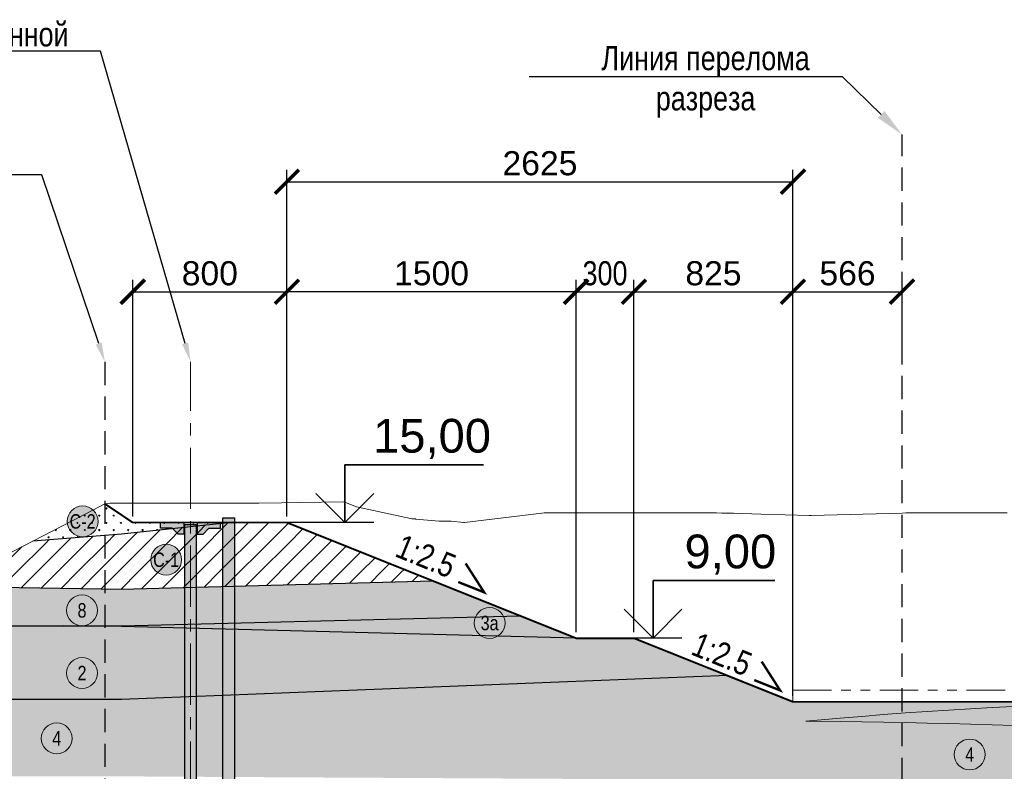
# Model space of a CAD drawing. Header units: millimetres. Extents: x 615418 to 955542, y 450519 to 646666.
# Tile 3 of 84: x 642766 to 693842, y 503131 to 542107. Entities that reach past the tile are written whole.
import ezdxf
from ezdxf import colors
from ezdxf.entities.mleader import LeaderData, LeaderLine
from ezdxf.enums import TextEntityAlignment as Align
from ezdxf.math import Vec2, Vec3

# ---------------------------------------------------------------- set-up
doc = ezdxf.new("R2010")
doc.units = ezdxf.units.MM
for name, pattern in [('ACISOTGB', [9, 4, -1, 1, -1, 1, -1]), ('CENTER', [50.8, 31.75, -6.35, 6.35, -6.35]), ('DASHED', [9, 6, -3]), ('осевая', [50.8, 31.75, -6.35, 6.35, -6.35])]:
    doc.linetypes.add(name, pattern=pattern)
for name, color, linetype in [('00', 7, 'Continuous'), ('Bound', 7, 'Continuous'), ('C3D-Профиль', 7, 'Continuous'), ('Fill', 7, 'Continuous'), ('Бетон_условный', 7, 'Continuous'), ('Геология', 7, 'Continuous'), ('отметки', 7, 'Continuous')]:
    doc.layers.add(name, color=color, linetype=linetype)
doc.layers.add('ИИ_ОФОРМЛЕНИЕ_015', color=7, linetype='Continuous', lineweight=15)
doc.layers.add('Отдел_Оси', color=1, linetype='осевая', lineweight=15)
doc.styles.add('arial', font='arial.ttf')
doc.styles.get("Standard").update_dxf_attribs({"font": 'arial.ttf'})
doc.dimstyles.new('ISO-25', dxfattribs={"dimtxt": 2.5, "dimasz": 2.5, "dimexe": 1.25, "dimexo": 0.625, "dimtad": 1, "dimtxsty": 'Standard', "dimcen": 2.5, "dimadec": 0, "dimazin": 0, "dimtfac": 1, "dimtmove": 0, "dimatfit": 3, "dimfxl": 1, "dimarcsym": 0})
pattern_1 = [(197.87055, (692.1, 696.6), (-2090.787921, -696.5901627), [8.1465, -22691.8873]), (197.87055, (347.1, 351.6), (-2090.787921, -696.5901627), [8.1465, -22691.8873]), (270, (339.4, 349.1), (696.9293, 4e-14), [8.146, -688.4443]), (270, (684.4, 694.1), (696.9293, 4e-14), [8.146, -688.4443]), (342.12945, (684.45, 685.95), (19514.020596, -6269.3114633), [8.1465, -22691.8873]), (342.12945, (339.45, 340.95), (19514.020596, -6269.3114633), [8.1465, -22691.8873]), (53.95936, (692.1, 683.4), (3484.646535, 4876.131138), [8.1465, -9468.1]), (53.95936, (347.1, 338.4), (3484.646535, 4876.131138), [8.1465, -9468.1]), (126.04064, (351.93, 345), (-2090.787921, 2786.36065), [8.146, -9468.1007]), (126.04064, (696.93, 690), (-2090.787921, 2786.36065), [8.146, -9468.1007])]

# ---------------------------------------------------------------- blocks, each defined once
blk = doc.blocks.new('круг4')
at = {"true_color": 0xffffff}
h = blk.add_hatch(color=7, dxfattribs=at)
edge = h.paths.add_edge_path()
edge.add_arc((0, 0), 0.8, 0, 360)
at = {"color": 7, "lineweight": 0}
blk.add_circle((0, 0), 0.8, dxfattribs=at)
at = {"color": 7, "lineweight": 0, "width": 0.8}
blk.add_text('4', height=0.75, dxfattribs=at).set_placement((0, 0), align=Align.MIDDLE_CENTER)
blk = doc.blocks.new('круг2')
at = {"true_color": 0xffffff}
h = blk.add_hatch(color=7, dxfattribs=at)
edge = h.paths.add_edge_path()
edge.add_arc((0, 0), 0.8, 0, 360)
at = {"color": 7, "lineweight": 0}
blk.add_circle((0, 0), 0.8, dxfattribs=at)
at = {"color": 7, "lineweight": 0, "width": 0.8}
blk.add_text('2', height=0.75, dxfattribs=at).set_placement((0, 0), align=Align.MIDDLE_CENTER)
blk = doc.blocks.new('круг8')
at = {"true_color": 0xffffff}
h = blk.add_hatch(color=7, dxfattribs=at)
edge = h.paths.add_edge_path()
edge.add_arc((0, 0), 0.8, 0, 360)
at = {"color": 7, "lineweight": 0}
blk.add_circle((0, 0), 0.8, dxfattribs=at)
at = {"color": 7, "lineweight": 0, "width": 0.8}
blk.add_text('8', height=0.75, dxfattribs=at).set_placement((0, 0), align=Align.MIDDLE_CENTER)
blk = doc.blocks.new('кругC-1')
at = {"true_color": 0xffffff}
h = blk.add_hatch(color=7, dxfattribs=at)
edge = h.paths.add_edge_path()
edge.add_arc((0, 0), 0.8, 0, 360)
at = {"color": 7, "lineweight": 0}
blk.add_circle((0, 0), 0.8, dxfattribs=at)
at = {"color": 7, "lineweight": 0, "width": 0.8}
blk.add_text('C-1', height=0.75, dxfattribs=at).set_placement((0, 0), align=Align.MIDDLE_CENTER)
blk = doc.blocks.new('круг3_-32_')
at = {"true_color": 0xffffff}
h = blk.add_hatch(color=7, dxfattribs=at)
edge = h.paths.add_edge_path()
edge.add_arc((0, 0), 0.8, 0, 360)
at = {"color": 7, "lineweight": 0}
blk.add_circle((0, 0), 0.8, dxfattribs=at)
at = {"color": 7, "lineweight": 0, "width": 0.8}
blk.add_text('3а', height=0.75, dxfattribs=at).set_placement((0, 0), align=Align.MIDDLE_CENTER)
blk = doc.blocks.new('кругC-2')
at = {"true_color": 0xffffff}
h = blk.add_hatch(color=7, dxfattribs=at)
edge = h.paths.add_edge_path()
edge.add_arc((0, 0), 0.8, 0, 360)
at = {"color": 7, "lineweight": 0}
blk.add_circle((0, 0), 0.8, dxfattribs=at)
at = {"color": 7, "lineweight": 0, "width": 0.8}
blk.add_text('C-2', height=0.75, dxfattribs=at).set_placement((0, 0), align=Align.MIDDLE_CENTER)
blk = doc.blocks.new('r3 red-1')
at = {"layer": 'Fill'}
h = blk.add_hatch(dxfattribs=at)
h.set_pattern_fill('GR28', color=256, scale=1500, pattern_type=2)
h.set_pattern_definition([(90, (0, 12), (-375, 375), [16.5, -733.5]), (45, (0, 28.5), (-375, 375), [16.9706, -513.3595]), (0, (12, 40.5), (375, 375), [16.5, -733.5]), (315, (28.5, 40.5), (375, 375), [16.9706, -513.3595]), (90, (40.5, 12), (-375, 375), [16.5, -733.5]), (45, (28.5, 0), (-375, 375), [16.9706, -513.3595]), (0, (12, 0), (375, 375), [16.5, -733.5]), (315, (0, 12), (375, 375), [16.9706, -513.3595])])
h.paths.add_polyline_path([(-119528, 15970), (-120159, 15646), (-123263, 14047), (-118663, 14415), (-113132, 15000), (-118084, 15000)])
h = blk.add_hatch(dxfattribs=at)
h.set_pattern_fill('GR38', color=256, scale=1500, pattern_type=2)
h.set_pattern_definition([(45, (0, 2100), (0, 3150), [1484.925, -2969.85]), (45, (2100, 0), (0, 3150), [1484.925, -2969.85]), (45, (0, 0), (0, 3150), [2121.3, -2333.47]), (45, (1500, 1500), (0, 3150), [2333.4, -2121.37]), (45, (1050, 0), (0, 3150), [2969.85, -1484.92]), (45, (0, 1050), (0, 3150), [2969.85, -1484.92])])
h.paths.add_polyline_path([(-110084, 15000), (-113132, 15000), (-118663, 14415), (-123263, 14047), (-126367, 12448), (-129229, 12225), (-134595, 11823), (-134595, 11800), (-118663, 11550), (-102537, 11981)])
h = blk.add_hatch(dxfattribs=at)
h.set_pattern_fill('GR39', color=256, scale=1500, style=0, pattern_type=2)
h.set_pattern_definition([(0, (427.5, 108), (0, 868.83), [0, -843]), (0, (969, 654), (0, 868.83), [0, -843]), (0, (126, 654), (0, 868.83), [0, -843]), (46.589094, (333, 861), (32034, 33884.37), [159.48, -47680.692]), (45.009384, (840, 525), (843, 868.83), [168.765, -40372.0644]), (44.01591, (496.5, 178.5), (843, 868.83), [182.1, -18573.4564]), (45.009384, (669, 354), (843, 868.83), [177.105, -40363.7244]), (46.627721, (168, 693), (30348, 32146.71), [189.63, -45229.577])])
h.paths.add_polyline_path([(-97986, 10161), (-102537, 11981), (-118663, 11550), (-134595, 11800), (-134595, 9645), (-118663, 9645)])
h = blk.add_hatch(dxfattribs=at)
h.set_pattern_fill('GR29', color=256, scale=1500, style=0, pattern_type=2)
h.set_pattern_definition(pattern_1)
h.paths.add_polyline_path([(-95084, 9000), (-97986, 10161), (-118663, 9645), (-121497, 9645), (-118663, 9616)])
h = blk.add_hatch(dxfattribs=at)
h.set_pattern_fill('GR30', color=256, scale=1500, style=0, pattern_type=2)
h.set_pattern_definition([(197.866148, (237.075, 241.89), (-1469.25, -489.3829239), [8.8168, -15942.6809]), (197.866148, (484.575, 489.39), (-1469.25, -489.3829239), [8.8168, -15942.6809]), (270, (476.18, 486.66), (489.75, 3e-14), [8.8168, -480.566]), (270, (228.68, 239.16), (489.75, 3e-14), [8.8168, -480.566]), (342.133852, (228.75, 230.4), (13713.0000001, -4404.4463148), [8.817, -15942.6807]), (342.133852, (476.25, 477.9), (13713.0000001, -4404.4463148), [8.817, -15942.6807]), (53.95219, (237, 227.55), (2448.75, 3425.680467), [8.817, -6649.238]), (53.95219, (484.5, 475.05), (2448.75, 3425.680467), [8.817, -6649.238]), (126.04781, (489.75, 482.25), (-1469.25, 1957.531695), [8.8168, -6649.2382]), (126.04781, (242.25, 234.75), (-1469.25, 1957.531695), [8.8168, -6649.2382])])
h.paths.add_polyline_path([(-92084, 9000), (-92082, 9000), (-92084, 9000), (-95084, 9000), (-118663, 9616), (-121497, 9645), (-134595, 9645), (-134595, 5817), (-118663, 5817), (-87235, 7061)])
at = {"layer": 'Fill', "lineweight": 13}
h = blk.add_hatch(dxfattribs=at)
h.set_pattern_fill('GR29', color=256, scale=1500, pattern_type=2)
h.set_pattern_definition(pattern_1)
h.paths.add_polyline_path([(25049, 1527), (26698, 1768), (28448, 1850), (29295, 1835), (30043, 1821), (30790, 1806), (31537, 1792), (32284, 1773), (33031, 1755), (33778, 1736), (34525, 1718), (35272, 1695), (36019, 1673), (36766, 1651), (37513, 1628), (38260, 1603), (39007, 1577), (39754, 1551), (40500, 1525), (41247, 1497), (41994, 1468), (42741, 1440), (43488, 1412), (44235, 1381), (44982, 1350), (45729, 1320), (46475, 1289), (47222, 1257), (47969, 1226), (48716, 1194), (49463, 1162), (50209, 1130), (50965, 1090), (52460, 1090), (55449, 1090), (58438, 1090), (61427, 1090), (64416, 1090), (67405, 1090), (70394, 1090), (73583, 1090), (80763, 1083), (87343, 1082), (94223, 1071), (101103, 1058), (107983, 1041), (114863, 1022), (121743, 1003), (128623, 982), (135504, 962), (142384, 943), (149264, 927), (156144, 913), (163024, 903), (169904, 897), (176784, 895), (172034, 1333), (169443, 1568), (166852, 1803), (164262, 2054), (163333, 2144), (161671, 2305), (159080, 2556), (156490, 2807), (154073, 3047), (151308, 3320), (148718, 3577), (146127, 3833), (143536, 4084), (140946, 4335), (138355, 4586), (135764, 4837), (133174, 5072), (130583, 5307), (127992, 5542), (125402, 5777), (122954, 5974), (122954, 2750), (73514, 2750), (72514, 2250), (9174, 2250), (5974, 3850), (-5046, 3850), (-11746, 500), (-16746, 500), (-26646, 5450), (-36566, 5450), (-37766, 4850), (-39836, 4850), (-41536, 5700), (-83834, 5700), (-87236, 7061), (-118663, 5817), (-134595, 5817), (-134595, 1847), (-118663, 1836), (-78178, 1610), (-64279, 1560), (-63339, 1560), (-62400, 1560), (-61460, 1560), (-60521, 1560), (-59582, 1560), (-58642, 1560), (-57703, 1527), (-56764, 1480), (-55824, 1422), (-54885, 1354), (-53945, 1274), (-53006, 1184), (-52067, 1084), (-51127, 972), (-50188, 850), (-50188, 850), (-46255, 309), (-42151, -675), (-38717, -1641), (-34100, -3360), (-28183, -5060), (-24350, -5268), (-22549, -5328), (-21420, -5360), (-20292, -5392), (-19164, -5424), (-18035, -5450), (-16907, -5477), (-15778, -5504), (-14650, -5530), (-13522, -5550), (-12393, -5570), (-11265, -5590), (-10137, -5609), (-9009, -5621), (-7881, -5632), (-6752, -5643), (-5624, -5655), (-4496, -5657), (-3368, -5659), (-2240, -5661), (-1112, -5663), (16, -5654), (1144, -5646), (2272, -5638), (3615, -5629), (5250, -5548), (6900, -5307), (8550, -4916), (10200, -4393), (11849, -3760), (13499, -3046), (15149, -2281), (16799, -1499), (18449, -734), (20099, -20), (21749, 613), (23399, 1136)])
at = {"layer": 'Bound'}
for points in [[(-123263, 14047), (-118663, 14415), (-113131, 15000)], [(-134595, 11800), (-118663, 11550), (-102537, 11981)], [(-134595, 9645), (-118663, 9645), (-97986, 10161)], [(-95084, 9000), (-118663, 9616), (-121686, 9647)], [(-87235, 7061), (-118663, 5817), (-134595, 5817)]]:
    blk.add_lwpolyline(points, dxfattribs=at)
at = {"layer": 'Bound', "color": 7, "linetype": 'Continuous', "lineweight": 0, "flags": 128}
blk.add_lwpolyline([(-72369, 4476), (-73496, 4515), (-74624, 4542), (-75752, 4570), (-76880, 4597), (-78008, 4625), (-79136, 4643), (-80265, 4661), (-81393, 4679), (-83167, 4693), (-81384, 4858), (-80257, 4947), (-79131, 5036), (-78004, 5125), (-76878, 5197), (-75751, 5270), (-74624, 5342), (-73497, 5414), (-72370, 5467)], dxfattribs=at)
at = {"layer": 'C3D-Профиль', "linetype": 'Continuous', "lineweight": 13, "flags": 128}
blk.add_lwpolyline([(-126367, 12448), (-120159, 15646), (-119528, 15970), (-119327, 15984), (-119258, 16000), (-119226, 16000), (-119192, 16000), (-118716, 16001), (-118335, 16001), (-117681, 16003), (-116502, 16005), (-112024, 16003), (-112000, 16003), (-111989, 16003), (-111979, 16003), (-111970, 16002), (-111961, 16002), (-111536, 16001), (-110361, 16022), (-109433, 16031), (-107136, 16070), (-106467, 15812), (-103679, 15200), (-103606, 15193), (-103573, 15193), (-103568, 15193), (-103523, 15190), (-103505, 15189), (-103480, 15188), (-103474, 15187), (-103452, 15185), (-103421, 15183), (-103395, 15180), (-102186, 15071), (-102157, 15070), (-102085, 15067), (-101950, 15065), (-101561, 15068), (-100930, 14998), (-100870, 14997), (-96865, 15482), (-96858, 15482), (-96735, 15500), (-96720, 15500), (-96642, 15500), (-96366, 15500), (-95731, 15500), (-94950, 15500), (-92052, 15500), (-92019, 15500), (-89974, 15500), (-89842, 15500), (-89718, 15500), (-88775, 15497), (-88675, 15497), (-88616, 15497), (-88209, 15495), (-87808, 15494), (-87528, 15493), (-86926, 15490), (-85500, 15436), (-82973, 15363), (-82964, 15363), (-82897, 15366), (-78178, 15491), (-77979, 15500), (-73464, 15500), (-72723, 15500)], dxfattribs=at)
at = {"layer": 'ИИ_ОФОРМЛЕНИЕ_015', "color": 42, "lineweight": 25, "const_width": 100}
blk.add_lwpolyline([(-119528, 15970), (-118084, 15000), (-110084, 15000), (-95084, 9000), (-92084, 9000), (-83834, 5700), (-41536, 5700), (-39836, 4850), (-37766, 4850), (-36566, 5450), (-26646, 5450), (-16746, 500), (-11746, 500)], dxfattribs=at)
at = {"layer": 'Fill', "xscale": 1000, "yscale": 1000, "zscale": 1000}
for name, p in [('кругC-2', (-120682, 15058)), ('кругC-1', (-116349, 13070)), ('круг8', (-120713, 10446)), ('круг3_-32_', (-99570, 9788)), ('круг2', (-120713, 7194)), ('круг4', (-122025, 3808)), ('круг4', (-74667, 2969))]:
    blk.add_blockref(name, p, dxfattribs=at)
blk = doc.blocks.new('_ArchTick')
at = {"color": 0, "linetype": 'ByBlock', "const_width": 0.15}
blk.add_lwpolyline([(-0.5, -0.5), (0.5, 0.5)], dxfattribs=at)
blk = doc.blocks.new('*D51')
at = {"color": 0, "lineweight": -2, "ltscale": 200, "transparency": 16777216}
for p, q in [((682879, 507045), (682879, 528624)), ((688535, 524232), (688535, 528624)), ((682879, 527999), (688535, 527999))]:
    blk.add_line(p, q, dxfattribs=at)
at = {"layer": 'Defpoints', "color": 0, "ltscale": 200, "transparency": 16777216}
for p in [(688535, 527999), (688535, 523920), (682879, 506732)]:
    blk.add_point(p, dxfattribs=at)
at = {"color": 0, "lineweight": -2, "ltscale": 200, "transparency": 16777216, "xscale": 1250, "yscale": 1250, "zscale": 1250, "rotation": 180}
blk.add_blockref('_ArchTick', (682879, 527999), dxfattribs=at)
at = {"color": 0, "lineweight": -2, "ltscale": 200, "transparency": 16777216, "xscale": 1250, "yscale": 1250, "zscale": 1250}
blk.add_blockref('_ArchTick', (688535, 527999), dxfattribs=at)
at = {"color": 0, "ltscale": 200, "transparency": 16777216, "insert": (685707, 528950), "char_height": 1250, "attachment_point": 5, "bg_fill": 3, "box_fill_scale": 1.1, "bg_fill_color": 256, "bg_fill_true_color": 13158600, "bg_fill_transparency": 0}
blk.add_mtext('566', dxfattribs=at)
blk = doc.blocks.new('*D39')
at = {"color": 0, "lineweight": -2, "ltscale": 200, "transparency": 16777216}
for p, q in [((674629, 510345), (674629, 528624)), ((682879, 507045), (682879, 528624)), ((674629, 527999), (682879, 527999))]:
    blk.add_line(p, q, dxfattribs=at)
at = {"layer": 'Defpoints', "color": 0, "ltscale": 200, "transparency": 16777216}
for p in [(682879, 527999), (674629, 510032), (682879, 506732)]:
    blk.add_point(p, dxfattribs=at)
at = {"color": 0, "lineweight": -2, "ltscale": 200, "transparency": 16777216, "xscale": 1250, "yscale": 1250, "zscale": 1250, "rotation": 180}
blk.add_blockref('_ArchTick', (674629, 527999), dxfattribs=at)
at = {"color": 0, "lineweight": -2, "ltscale": 200, "transparency": 16777216, "xscale": 1250, "yscale": 1250, "zscale": 1250}
blk.add_blockref('_ArchTick', (682879, 527999), dxfattribs=at)
at = {"color": 0, "ltscale": 200, "transparency": 16777216, "insert": (678754, 528950), "char_height": 1250, "attachment_point": 5, "bg_fill": 3, "box_fill_scale": 1.1, "bg_fill_color": 256, "bg_fill_true_color": 13158600, "bg_fill_transparency": 0}
blk.add_mtext('825', dxfattribs=at)
blk = doc.blocks.new('пфз блцу')
at = {"layer": 'Fill'}
h = blk.add_hatch(color=253, dxfattribs=at)
h.dxf.hatch_style = 1
h.paths.add_polyline_path([(1788625, 1263722), (1787425, 1263722), (1787425, 1263422), (1788025, 1263422), (1788325, 1263122), (1788625, 1263122)])
h.paths.add_polyline_path([(1790525, 1263722), (1789325, 1263722), (1789325, 1263122), (1789625, 1263122), (1789925, 1263422), (1790525, 1263422)])
h = blk.add_hatch(color=1, dxfattribs=at)
h.dxf.hatch_style = 1
h.paths.add_polyline_path([(1789275, 1263622), (1788675, 1263622), (1788675, 1230722), (1789275, 1230722)])
h = blk.add_hatch(color=4, dxfattribs=at)
h.dxf.hatch_style = 1
h.paths.add_polyline_path([(1791247, 1263972), (1790647, 1263972), (1790647, 1230222), (1791247, 1230222)])
at = {"ltscale": 100}
for points in [[(1787425, 1263422), (1787425, 1263722), (1788625, 1263722), (1788625, 1263122), (1788325, 1263122), (1788025, 1263422)], [(1788675, 1263622), (1789275, 1263622), (1789275, 1230722), (1788675, 1230722)], [(1790525, 1263422), (1790525, 1263722), (1789325, 1263722), (1789325, 1263122), (1789625, 1263122), (1789925, 1263422)], [(1790647, 1263972), (1791247, 1263972), (1791247, 1230222), (1790647, 1230222)]]:
    blk.add_lwpolyline(points, close=True, dxfattribs=at)
blk = doc.blocks.new('*D40')
at = {"color": 0, "lineweight": -2, "ltscale": 200, "transparency": 16777216}
for p, q in [((648629, 516345), (648629, 528624)), ((656629, 524676), (656629, 528624)), ((648629, 527999), (656629, 527999))]:
    blk.add_line(p, q, dxfattribs=at)
at = {"layer": 'Defpoints', "color": 0, "ltscale": 200, "transparency": 16777216}
for p in [(656629, 527999), (656629, 524363), (648629, 516032)]:
    blk.add_point(p, dxfattribs=at)
at = {"color": 0, "lineweight": -2, "ltscale": 200, "transparency": 16777216, "xscale": 1250, "yscale": 1250, "zscale": 1250, "rotation": 180}
blk.add_blockref('_ArchTick', (648629, 527999), dxfattribs=at)
at = {"color": 0, "lineweight": -2, "ltscale": 200, "transparency": 16777216, "xscale": 1250, "yscale": 1250, "zscale": 1250}
blk.add_blockref('_ArchTick', (656629, 527999), dxfattribs=at)
at = {"color": 0, "ltscale": 200, "transparency": 16777216, "insert": (652629, 528950), "char_height": 1250, "attachment_point": 5, "bg_fill": 3, "box_fill_scale": 1.1, "bg_fill_color": 256, "bg_fill_true_color": 13158600, "bg_fill_transparency": 0}
blk.add_mtext('800', dxfattribs=at)
blk = doc.blocks.new('*U33')
at = {"color": 7, "lineweight": 25, "ltscale": 100}
blk.add_line((9, 0), (0, 0), dxfattribs=at)
at = {"layer": '00', "color": 7, "lineweight": 35, "ltscale": 100}
for p, q in [((6, 0), (6, 6)), ((6, 6), (18.63, 6)), ((6, 0), (3, 3)), ((9, 3), (6, 0))]:
    blk.add_line(p, q, dxfattribs=at)
at = {"ltscale": 100, "style": 'arial', "flags": 8}
for tag, p in [('OTMETKA', (20.12, 9)), ('OTMETKA_2', (9.23, 3))]:
    blk.add_attdef(tag, text='', height=3.5, dxfattribs=at).set_placement(p, align=Align.MIDDLE_RIGHT)
blk = doc.blocks.new('*U29')
at = {"color": 7, "lineweight": 25, "ltscale": 100}
blk.add_line((9, 0), (0, 0), dxfattribs=at)
at = {"layer": '00', "color": 7, "lineweight": 35, "ltscale": 100}
for p, q in [((6, 0), (6, 6)), ((6, 6), (20.38, 6)), ((6, 0), (3, 3)), ((9, 3), (6, 0))]:
    blk.add_line(p, q, dxfattribs=at)
at = {"ltscale": 100, "style": 'arial', "flags": 8}
for tag, p in [('OTMETKA', (20.12, 9)), ('OTMETKA_2', (9.23, 3))]:
    blk.add_attdef(tag, text='', height=3.5, dxfattribs=at).set_placement(p, align=Align.MIDDLE_RIGHT)
blk = doc.blocks.new('*D36')
at = {"color": 0, "lineweight": -2, "ltscale": 200, "transparency": 16777216}
for p, q in [((656629, 524676), (656629, 534330)), ((682879, 507045), (682879, 534330)), ((656629, 533705), (682879, 533705))]:
    blk.add_line(p, q, dxfattribs=at)
at = {"layer": 'Defpoints', "color": 0, "ltscale": 200, "transparency": 16777216}
for p in [(682879, 533705), (656629, 524363), (682879, 506732)]:
    blk.add_point(p, dxfattribs=at)
at = {"color": 0, "lineweight": -2, "ltscale": 200, "transparency": 16777216, "xscale": 1250, "yscale": 1250, "zscale": 1250, "rotation": 180}
blk.add_blockref('_ArchTick', (656629, 533705), dxfattribs=at)
at = {"color": 0, "lineweight": -2, "ltscale": 200, "transparency": 16777216, "xscale": 1250, "yscale": 1250, "zscale": 1250}
blk.add_blockref('_ArchTick', (682879, 533705), dxfattribs=at)
at = {"color": 0, "ltscale": 200, "transparency": 16777216, "insert": (669754, 534656), "char_height": 1250, "attachment_point": 5, "bg_fill": 3, "box_fill_scale": 1.1, "bg_fill_color": 256, "bg_fill_true_color": 13158600, "bg_fill_transparency": 0}
blk.add_mtext('2625', dxfattribs=at)
blk = doc.blocks.new('*D41')
at = {"color": 0, "lineweight": -2, "ltscale": 200, "transparency": 16777216}
for p, q in [((671629, 510345), (671629, 528624)), ((674629, 510345), (674629, 528624)), ((671629, 527999), (674629, 527999))]:
    blk.add_line(p, q, dxfattribs=at)
at = {"layer": 'Defpoints', "color": 0, "ltscale": 200, "transparency": 16777216}
for p in [(671629, 510032), (674629, 510032)]:
    blk.add_point(p, dxfattribs=at)
at = {"color": 0, "lineweight": -2, "ltscale": 200, "transparency": 16777216, "xscale": 1250, "yscale": 1250, "zscale": 1250, "rotation": 180}
blk.add_blockref('_ArchTick', (671629, 527999), dxfattribs=at)
at = {"color": 0, "lineweight": -2, "ltscale": 200, "transparency": 16777216, "xscale": 1250, "yscale": 1250, "zscale": 1250}
blk.add_blockref('_ArchTick', (674629, 527999), dxfattribs=at)
at = {"color": 0, "ltscale": 200, "transparency": 16777216, "insert": (673129, 528951), "char_height": 1250, "attachment_point": 5, "bg_fill": 3, "box_fill_scale": 1.1, "bg_fill_color": 256, "bg_fill_true_color": 13158600, "bg_fill_transparency": 0}
blk.add_mtext('{\\W0.8;300}', dxfattribs=at)
at = {"layer": 'Defpoints', "color": 0, "ltscale": 200, "transparency": 16777216}
blk.add_point((674629, 527999), dxfattribs=at)
blk = doc.blocks.new('*D42')
at = {"color": 0, "lineweight": -2, "ltscale": 200, "transparency": 16777216}
for p, q in [((656629, 516345), (656629, 528624)), ((671629, 510345), (671629, 528624)), ((671629, 527999), (656629, 527999))]:
    blk.add_line(p, q, dxfattribs=at)
at = {"layer": 'Defpoints', "color": 0, "ltscale": 200, "transparency": 16777216}
for p in [(656629, 527999), (656629, 516032), (671629, 510032)]:
    blk.add_point(p, dxfattribs=at)
at = {"color": 0, "lineweight": -2, "ltscale": 200, "transparency": 16777216, "xscale": 1250, "yscale": 1250, "zscale": 1250, "rotation": 180}
blk.add_blockref('_ArchTick', (656629, 527999), dxfattribs=at)
at = {"color": 0, "lineweight": -2, "ltscale": 200, "transparency": 16777216, "xscale": 1250, "yscale": 1250, "zscale": 1250}
blk.add_blockref('_ArchTick', (671629, 527999), dxfattribs=at)
at = {"color": 0, "ltscale": 200, "transparency": 16777216, "insert": (664129, 528950), "char_height": 1250, "attachment_point": 5, "bg_fill": 3, "box_fill_scale": 1.1, "bg_fill_color": 256, "bg_fill_true_color": 13158600, "bg_fill_transparency": 0}
blk.add_mtext('1500', dxfattribs=at)

msp = doc.modelspace()

# ---------------------------------------------------------------- linework, layer by layer
at = {"color": 6, "linetype": 'DASHED', "ltscale": 200}
msp.add_lwpolyline([(647185, 524363.2), (647185, 475634.7)], dxfattribs=at)
at = {"layer": 'ИИ_ОФОРМЛЕНИЕ_015', "const_width": 125}
msp.add_lwpolyline([(665514.9, 512948.4), (666860.5, 512410.1), (665899.4, 513909.5)], dxfattribs=at)
at = {"layer": 'Отдел_Оси', "color": 1, "linetype": 'CENTER', "ltscale": 100}
msp.add_lwpolyline([(651629.1, 476097.4), (651629.1, 524363.2)], dxfattribs=at)

# ---------------------------------------------------------------- block references
at = {"layer": 'Bound'}
msp.add_blockref('r3 red-1', (766712.9, 501032.4), dxfattribs=at)
at = {"layer": 'Геология', "color": 6}
msp.add_blockref('пфз блцу', (-1137346.1, -747689.7), dxfattribs=at)

# ---------------------------------------------------------------- texts
at = {"style": 'arial', "width": 0.8}
msp.add_text('1:2.5', height=1250, rotation=337.70261, dxfattribs=at).set_placement((662167.8, 514301.7))

# ---------------------------------------------------------------- leaders
at = {"ltscale": 100}
ml = msp.add_multileader_mtext('Standard', dxfattribs=at)
ml.set_content('{\\W0.8;Линия перелома \\Pразреза}', color=256, style='arial')
ml.set_leader_properties()
ml.build(insert=Vec2(0, 0))
ml.multileader.update_dxf_attribs({"text_left_attachment_type": 6, "text_right_attachment_type": 6, "dogleg_length": 1718.5, "arrow_head_size": 1500})
ctx = ml.context
ctx.base_point, ctx.char_height, ctx.arrow_head_size, ctx.landing_gap_size, ctx.plane_origin = Vec3(672967.3, 539141.7), 1250, 1500, 10, Vec3(692264.6, 546099.7)
ctx.left_attachment, ctx.right_attachment, ctx.text_align_type = 6, 6, 1
notes = []
notes.append((ctx, [(0, (1, 1, 0), (685444.6, 539141.7), (-1, 0), 1718.5, [(0, [(688535.1, 536152)], 0, [])])]))
ctx.mtext.insert, ctx.mtext.width, ctx.mtext.defined_height, ctx.mtext.alignment, ctx.mtext.flow_direction = Vec3(678346.7, 540738.7), 21078.544, 766.6, 2, 5
for ctx, leaders in notes:
    for number, flags, end, landing, length, lines in leaders:
        leader = LeaderData()
        leader.index, (leader.has_last_leader_line, leader.has_dogleg_vector, leader.attachment_direction) = number, flags
        leader.last_leader_point, leader.dogleg_vector, leader.dogleg_length = Vec3(end), Vec3(landing), length
        for number, points, colour, breaks in lines:
            line = LeaderLine()
            line.index, line.vertices, line.color, line.breaks = number, Vec3.list(points), colors.encode_raw_color(colour), breaks
            leader.lines.append(line)
        ctx.leaders.append(leader)

# ---------------------------------------------------------------- next in the draw order: dimensions: what is measured, and where the dimension line sits
at = {"ltscale": 200}
for base, p1, p2, picture, middle in [((656629.1, 527999.4), (648629.1, 516032.3), (656629.1, 524363.2), '*D40', (652629.1, 528950.1)), ((688535.1, 527999.4), (682879.1, 506732.3), (688535.1, 523919.8), '*D51', (685707.1, 528950.1))]:
    dim = msp.add_linear_dim(base=base, p1=p1, p2=p2, dimstyle='ISO-25', override={"dimscale": 500, "dimdec": 0, "dimlfac": 0.1, "dimzin": 0, "dimblk1": 'ArchTick', "dimblk2": 'ArchTick', "dimsah": 1, "dimtmove": 1, "dimtfill": 1}, dxfattribs=at)
    dim.commit()
    dim.dimension.update_dxf_attribs({"geometry": picture, "text_midpoint": middle})

# ---------------------------------------------------------------- next in the draw order: linework, layer by layer
at = {"linetype": 'DASHED', "ltscale": 200}
msp.add_lwpolyline([(688535.1, 475634.7), (688535.1, 536152)], dxfattribs=at)

# ---------------------------------------------------------------- next in the draw order: block references
at = {"layer": 'отметки'}
ref = msp.add_blockref('*U29', (656629.1, 516032.3), dxfattribs=dict(at, xscale=500, yscale=500, zscale=500))
ref.add_attrib('OTMETKA', '15,00', dxfattribs={"layer": '0', "ltscale": 100, "height": 1750, "style": 'arial'}).set_placement((667214, 520532.3), align=Align.MIDDLE_RIGHT)

# ---------------------------------------------------------------- next in the draw order: dimensions: what is measured, and where the dimension line sits
at = {"ltscale": 200}
dim = msp.add_linear_dim(base=(682879.1, 527999.4), p1=(674629.1, 510032.3), p2=(682879.1, 506732.3), dimstyle='ISO-25', override={"dimscale": 500, "dimdec": 0, "dimlfac": 0.1, "dimzin": 0, "dimblk1": 'ArchTick', "dimblk2": 'ArchTick', "dimsah": 1, "dimtmove": 1, "dimtfill": 1}, dxfattribs=at)
dim.commit()
dim.dimension.update_dxf_attribs({"geometry": '*D39', "text_midpoint": (678754.1, 527999.4), "dimtype": 160})

# ---------------------------------------------------------------- next in the draw order: leaders
at = {"ltscale": 100}
ml = msp.add_multileader_mtext('Standard', dxfattribs=at)
ml.set_content('{\\W0.8;Ось противофильрационной завесы котлована}', color=256, style='arial')
ml.set_leader_properties()
ml.build(insert=Vec2(0, 0))
ml.multileader.update_dxf_attribs({"text_left_attachment_type": 6, "text_right_attachment_type": 6, "dogleg_length": 1718.5, "arrow_head_size": 1000})
ctx = ml.context
ctx.base_point, ctx.char_height, ctx.arrow_head_size, ctx.landing_gap_size, ctx.plane_origin = Vec3(626740.7, 540472.6), 1250, 1000, 10, Vec3(655358.5, 534310.9)
ctx.left_attachment, ctx.right_attachment, ctx.text_align_type = 6, 6, 1
notes = []
notes.append((ctx, [(0, (1, 1, 0), (646954, 540472.6), (-1, 0), 1718.5, [(0, [(651629.1, 524363.2)], 0, [])])]))
ctx.mtext.insert, ctx.mtext.width, ctx.mtext.defined_height, ctx.mtext.alignment, ctx.mtext.flow_direction = Vec3(635988.1, 541972.6), 21078.544, 766.6, 2, 5
for ctx, leaders in notes:
    for number, flags, end, landing, length, lines in leaders:
        leader = LeaderData()
        leader.index, (leader.has_last_leader_line, leader.has_dogleg_vector, leader.attachment_direction) = number, flags
        leader.last_leader_point, leader.dogleg_vector, leader.dogleg_length = Vec3(end), Vec3(landing), length
        for number, points, colour, breaks in lines:
            line = LeaderLine()
            line.index, line.vertices, line.color, line.breaks = number, Vec3.list(points), colors.encode_raw_color(colour), breaks
            leader.lines.append(line)
        ctx.leaders.append(leader)

# ---------------------------------------------------------------- next in the draw order: linework, layer by layer
at = {"layer": 'Бетон_условный', "color": 0, "linetype": 'ACISOTGB', "lineweight": 20, "ltscale": 500}
msp.add_lwpolyline([(682879.1, 506732.3), (682879.1, 507332.3), (752417, 507332.3), (752417, 517982.3), (765897, 517982.3), (765897, 526782.3), (769597, 526782.3), (769597, 516982.3), (779417, 516982.3), (779417, 505432.3), (804417, 505432.3), (804417, 507932.3), (805167, 507932.3), (810667, 505432.3), (883917, 505432.3), (889167, 507532.3), (889667, 507532.3)], dxfattribs=at)
at = {"layer": 'ИИ_ОФОРМЛЕНИЕ_015', "color": 42, "lineweight": 25, "const_width": 100}
msp.add_lwpolyline([(647185, 517002.5), (648629.1, 516032.3), (656629.1, 516032.3), (671629.1, 510032.3), (674629.1, 510032.3), (682879.1, 506732.3), (725177, 506732.3), (726877, 505882.3), (728947, 505882.3), (730147, 506482.3), (740067, 506482.3), (749967, 501532.3), (754967, 501532.3)], dxfattribs=at)
at = {"layer": 'ИИ_ОФОРМЛЕНИЕ_015', "const_width": 125}
msp.add_lwpolyline([(680869.5, 507862), (682215.1, 507323.8), (681253.9, 508823.2)], dxfattribs=at)

# ---------------------------------------------------------------- next in the draw order: block references
at = {"layer": 'отметки'}
ref = msp.add_blockref('*U33', (672620.6, 510032.3), dxfattribs=dict(at, xscale=500, yscale=500, zscale=500))
ref.add_attrib('OTMETKA', '9,00', dxfattribs={"layer": '0', "ltscale": 100, "height": 1750, "style": 'arial'}).set_placement((682010.6, 514532.3), align=Align.MIDDLE_RIGHT)

# ---------------------------------------------------------------- next in the draw order: texts
at = {"style": 'arial', "width": 0.8}
msp.add_text('1:2.5', height=1250, rotation=337.70261, dxfattribs=at).set_placement((677522.4, 509215.3))

# ---------------------------------------------------------------- next in the draw order: leaders
at = {"ltscale": 100}
ml = msp.add_multileader_mtext('Standard', dxfattribs=at)
ml.set_content('{\\W0.8;Граница подсчетов объема работ по выемке}', color=256, style='arial')
ml.set_leader_properties()
ml.build(insert=Vec2(0, 0))
ml.multileader.update_dxf_attribs({"text_left_attachment_type": 6, "text_right_attachment_type": 6, "dogleg_length": 1718.5, "arrow_head_size": 1000})
ctx = ml.context
ctx.base_point, ctx.char_height, ctx.arrow_head_size, ctx.landing_gap_size, ctx.plane_origin = Vec3(624462.8, 534064), 1250, 1000, 10, Vec3(650914.5, 534310.9)
ctx.left_attachment, ctx.right_attachment, ctx.text_align_type = 6, 6, 1
notes = []
notes.append((ctx, [(0, (1, 1, 0), (643923, 534064), (-1, 0), 1718.5, [(0, [(647185, 524363.2)], 0, [])])]))
ctx.mtext.insert, ctx.mtext.width, ctx.mtext.defined_height, ctx.mtext.alignment, ctx.mtext.flow_direction = Vec3(633333.6, 535661), 21078.544, 766.6, 2, 5
ctx.mtext.has_bg_fill, ctx.mtext.bg_color, ctx.mtext.bg_scale_factor, ctx.mtext.bg_transparency, ctx.mtext.use_window_bg_color = 1, -1073741824, 1, 0, 1
for ctx, leaders in notes:
    for number, flags, end, landing, length, lines in leaders:
        leader = LeaderData()
        leader.index, (leader.has_last_leader_line, leader.has_dogleg_vector, leader.attachment_direction) = number, flags
        leader.last_leader_point, leader.dogleg_vector, leader.dogleg_length = Vec3(end), Vec3(landing), length
        for number, points, colour, breaks in lines:
            line = LeaderLine()
            line.index, line.vertices, line.color, line.breaks = number, Vec3.list(points), colors.encode_raw_color(colour), breaks
            leader.lines.append(line)
        ctx.leaders.append(leader)

# ---------------------------------------------------------------- next in the draw order: dimensions: what is measured, and where the dimension line sits
at = {"ltscale": 200}
dim = msp.add_linear_dim(base=(682879.1, 533704.9), p1=(656629.1, 524363.2), p2=(682879.1, 506732.3), dimstyle='ISO-25', override={"dimscale": 500, "dimdec": 0, "dimlfac": 0.1, "dimzin": 0, "dimblk1": 'ArchTick', "dimblk2": 'ArchTick', "dimsah": 1, "dimtmove": 1, "dimtfill": 1}, dxfattribs=at)
dim.commit()
dim.dimension.update_dxf_attribs({"geometry": '*D36', "text_midpoint": (669754.1, 534655.7)})

# ---------------------------------------------------------------- next in the draw order: dimensions: what is measured, and where the dimension line sits
dim = msp.add_linear_dim(base=(674629.1, 527999.4), p1=(671629.1, 510032.3), p2=(674629.1, 510032.3), text='{\\W0.8;<>}', dimstyle='ISO-25', override={"dimscale": 500, "dimdec": 0, "dimlfac": 0.1, "dimzin": 0, "dimblk1": 'ArchTick', "dimblk2": 'ArchTick', "dimsah": 1, "dimtmove": 1, "dimtfill": 1}, dxfattribs=at)
dim.commit()
dim.dimension.update_dxf_attribs({"geometry": '*D41', "text_midpoint": (673129.1, 528950.6)})

# ---------------------------------------------------------------- next in the draw order: dimensions: what is measured, and where the dimension line sits
dim = msp.add_linear_dim(base=(656629.1, 527999.4), p1=(671629.1, 510032.3), p2=(656629.1, 516032.3), dimstyle='ISO-25', override={"dimscale": 500, "dimdec": 0, "dimlfac": 0.1, "dimzin": 0, "dimblk1": 'ArchTick', "dimblk2": 'ArchTick', "dimsah": 1, "dimtmove": 1, "dimtfill": 1}, dxfattribs=at)
dim.commit()
dim.dimension.update_dxf_attribs({"geometry": '*D42', "text_midpoint": (664129.1, 528950.1)})

doc.saveas('drawing.dxf')
